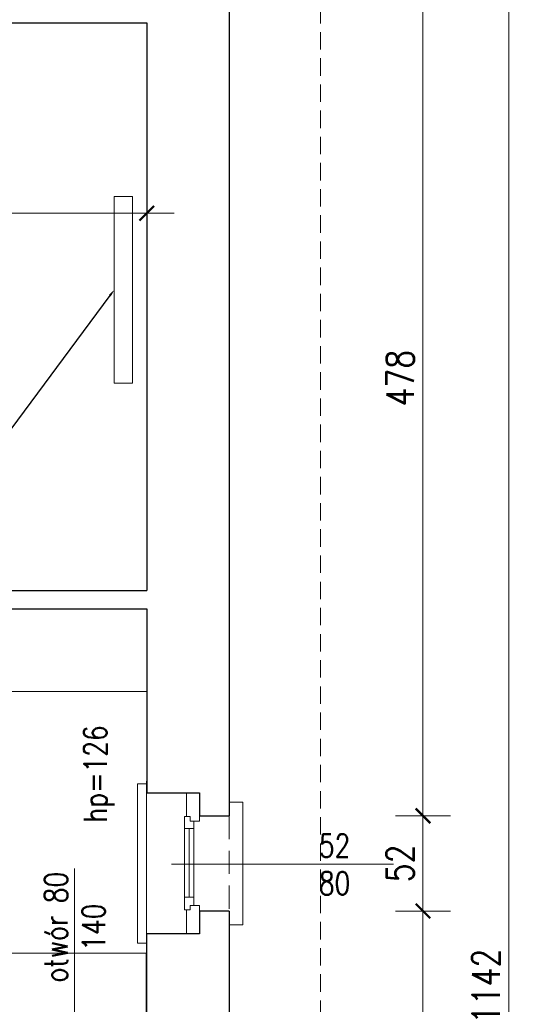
# Model space of a CAD drawing. Header units: millimetres. Extents: x 284606 to 569416, y -192995 to -95103.
# Tile 32 of 178: x 288776 to 289058, y -103504 to -102967. Entities that reach past the tile are written whole.
import ezdxf
from ezdxf import colors
from ezdxf.entities.mleader import LeaderData, LeaderLine
from ezdxf.enums import TextEntityAlignment as Align
from ezdxf.math import Vec2, Vec3

# ---------------------------------------------------------------- set-up
doc = ezdxf.new("R2010")
doc.units = ezdxf.units.MM
doc.linetypes.add('HIDDEN', pattern=[9.525, 6.35, -3.175])
doc.layers.get('0').update_dxf_attribs({"lineweight": 0})
for name, color, linetype, lineweight in [('!STR_Elewacje 0.15', 10, 'Continuous', 15), ('!STR_Konstrukcja 0.20', 200, 'Continuous', 20), ('!STR_Konstrukcja 0.30', 64, 'Continuous', 30), ('!STR_Opisy 0.09', 8, 'Continuous', 9), ('!STR_Przerywana 0.09', 8, 'HIDDEN', 9), ('!STR_Stolarka okienna', 72, 'Continuous', 15), ('!STR_Wymiarowanie', 254, 'Continuous', 9)]:
    doc.layers.add(name, color=color, linetype=linetype, lineweight=lineweight)
doc.layers.add('!STR_Obrysy pomieszczeń', color=215, linetype='Continuous', lineweight=9, plot=False)
doc.layers.add('EKO Wyposażenie', color=7, linetype='Continuous', lineweight=5, true_color=0x919191)
doc.styles.add('EKO 1-10', font='romans.shx', dxfattribs={"width": 0.8, "height": 15})
doc.styles.add('EKO 1-5', font='romans.shx', dxfattribs={"width": 0.8, "height": 10})
doc.styles.get("Standard").update_dxf_attribs({"font": 'calibri.ttf'})
doc.dimstyles.new('EKO wymiar 1-10', dxfattribs={"dimtxt": 15, "dimasz": 8, "dimexe": 15, "dimexo": 15, "dimgap": 5, "dimtad": 1, "dimdec": 0, "dimtxsty": 'EKO 1-10', "dimblk": 'ARCHTICK', "dimcen": 10, "dimdle": 15, "dimclrd": 256, "dimclre": 256, "dimclrt": 256, "dimazin": 2, "dimtfac": 1, "dimtdec": 0, "dimtmove": 2, "dimatfit": 3, "dimldrblk": 'ARCHTICK', "dimfxl": 15, "dimfxlon": 1, "dimlwd": -1, "dimlwe": -1, "dimarcsym": 0})

# ---------------------------------------------------------------- blocks, each defined once
blk = doc.blocks.new('_ArchTick')
at = {"color": 0, "linetype": 'ByBlock', "const_width": 0.15}
blk.add_lwpolyline([(-0.5, -0.5), (0.5, 0.5)], dxfattribs=at)
blk = doc.blocks.new('*D188')
at = {"layer": '!STR_Wymiarowanie', "ltscale": 1.5, "transparency": 16777216}
for p, q in [((288515.38, -103057.16), (288515.38, -103087.16)), ((288845.38, -103057.16), (288845.38, -103087.16)), ((288500.38, -103072.16), (288860.38, -103072.16))]:
    blk.add_line(p, q, dxfattribs=at)
at = {"layer": 'Defpoints', "color": 0, "ltscale": 1.5, "transparency": 16777216}
for p in [(288515.38, -102968.19), (288845.38, -102968.25), (288845.38, -103072.16)]:
    blk.add_point(p, dxfattribs=at)
at = {"layer": '!STR_Wymiarowanie', "ltscale": 1.5, "transparency": 16777216, "xscale": 8, "yscale": 8, "zscale": 8, "rotation": 180}
blk.add_blockref('_ArchTick', (288515.38, -103072.16), dxfattribs=at)
at = {"layer": '!STR_Wymiarowanie', "ltscale": 1.5, "transparency": 16777216, "xscale": 8, "yscale": 8, "zscale": 8}
blk.add_blockref('_ArchTick', (288845.38, -103072.16), dxfattribs=at)
at = {"layer": '!STR_Wymiarowanie', "ltscale": 1.5, "transparency": 16777216, "insert": (288680.38, -103059.66), "char_height": 15, "attachment_point": 5, "style": 'EKO 1-10'}
blk.add_mtext('330', dxfattribs=at)
blk = doc.blocks.new('*D189')
at = {"layer": '!STR_Wymiarowanie', "ltscale": 1.5, "transparency": 16777216}
for p, q in [((288758.76, -102953.19), (288758.76, -103293.19)), ((288773.76, -102968.19), (288743.76, -102968.19)), ((288773.76, -103278.19), (288743.76, -103278.19))]:
    blk.add_line(p, q, dxfattribs=at)
at = {"layer": 'Defpoints', "color": 0, "ltscale": 1.5, "transparency": 16777216}
for p in [(288845.38, -102968.19), (288758.76, -103278.19), (288845.32, -103278.19)]:
    blk.add_point(p, dxfattribs=at)
at = {"layer": '!STR_Wymiarowanie', "ltscale": 1.5, "transparency": 16777216, "xscale": 8, "yscale": 8, "zscale": 8}
for p, rotation in [((288758.76, -102968.19), 90), ((288758.76, -103278.19), 270)]:
    blk.add_blockref('_ArchTick', p, dxfattribs=dict(at, rotation=rotation))
at = {"layer": '!STR_Wymiarowanie', "ltscale": 1.5, "transparency": 16777216, "insert": (288746.26, -103123.19), "char_height": 15, "attachment_point": 5, "rotation": 90, "style": 'EKO 1-10'}
blk.add_mtext('310', dxfattribs=at)
blk = doc.blocks.new('*D190')
at = {"layer": '!STR_Wymiarowanie', "ltscale": 1.5, "transparency": 16777216}
for p, q in [((288758.76, -103273.19), (288758.76, -103491.19)), ((288773.76, -103288.19), (288743.76, -103288.19)), ((288773.76, -103476.19), (288743.76, -103476.19))]:
    blk.add_line(p, q, dxfattribs=at)
at = {"layer": 'Defpoints', "color": 0, "ltscale": 1.5, "transparency": 16777216}
for p in [(288845.38, -103288.19), (288758.76, -103476.19), (288845.38, -103476.19)]:
    blk.add_point(p, dxfattribs=at)
at = {"layer": '!STR_Wymiarowanie', "ltscale": 1.5, "transparency": 16777216, "xscale": 8, "yscale": 8, "zscale": 8}
for p, rotation in [((288758.76, -103288.19), 90), ((288758.76, -103476.19), 270)]:
    blk.add_blockref('_ArchTick', p, dxfattribs=dict(at, rotation=rotation))
at = {"layer": '!STR_Wymiarowanie', "ltscale": 1.5, "transparency": 16777216, "insert": (288746.26, -103382.19), "char_height": 15, "attachment_point": 5, "rotation": 90, "style": 'EKO 1-10'}
blk.add_mtext('188', dxfattribs=at)
blk = doc.blocks.new('*U120')
at = {"layer": '!STR_Opisy 0.09', "linetype": 'Continuous'}
blk.add_line((0, 32.11), (0, -89.22), dxfattribs=at)
at = {"layer": '!STR_Opisy 0.09', "ltscale": 0.7, "style": 'EKO 1-5', "width": 0.8}
blk.add_attdef('WYS', text='', height=12.5, rotation=270, dxfattribs=at).set_placement((-10.53, 0), align=Align.MIDDLE_CENTER)
at = {"layer": '!STR_Opisy 0.09', "linetype": 'Continuous', "style": 'EKO 1-5', "width": 0.8}
blk.add_attdef('SZER', text='', height=12.5, rotation=270, dxfattribs=at).set_placement((0, 0), align=Align.BOTTOM_CENTER)
blk.add_attdef('HP=', (50.53, -134.58), '', height=12.5, rotation=180, dxfattribs=at)
blk = doc.blocks.new('*U456')
at = {"layer": '!STR_Konstrukcja 0.20', "linetype": 'Continuous', "lineweight": 15}
for points in [[(8.12, 45.9), (0.62, 45.9), (0.62, 53.4), (67.62, 53.4), (67.62, 45.9), (60.12, 45.9)], [(-4.38, 0.81), (-9.38, 0.81), (-9.38, -4.19), (77.62, -4.19), (77.62, 0.81), (72.62, 0.81)]]:
    blk.add_lwpolyline(points, dxfattribs=at)
at = {"layer": '!STR_Konstrukcja 0.30', "ltscale": 2}
for points in [[(-4.38, 0.81), (-4.38, 29.68), (8.12, 29.68), (8.12, 45.9)], [(60.12, 45.9), (60.12, 29.68), (72.62, 29.68), (72.62, 0.81)]]:
    blk.add_lwpolyline(points, dxfattribs=at)
at = {"layer": '!STR_Przerywana 0.09', "ltscale": 2}
for points in [[(8.12, 45.9), (60.12, 45.9)], [(-4.38, 0.81), (72.62, 0.81)]]:
    blk.add_lwpolyline(points, dxfattribs=at)
at = {"layer": '!STR_Stolarka okienna', "ltscale": 0.3}
for points in [[(-4.38, 22.64), (-4.38, 29.68), (11.02, 29.68), (11.02, 24.55), (8.52, 24.55), (8.52, 22.64), (-4.38, 22.64)], [(72.62, 22.64), (72.62, 29.68), (57.05, 29.68), (57.05, 24.55), (59.55, 24.55), (59.55, 22.64), (72.62, 22.64)], [(59.55, 21.56), (59.55, 24.55), (57.05, 24.55), (57.05, 26.7), (11.02, 26.7), (11.02, 24.55), (8.52, 24.55), (8.52, 21.56), (59.55, 21.56)], [(15.12, 26.7), (15.12, 21.56)], [(52.62, 24.13), (15.12, 24.13)], [(52.62, 21.56), (52.62, 26.7)]]:
    blk.add_lwpolyline(points, dxfattribs=at)
blk = doc.blocks.new('*U183')
at = {"layer": '!STR_Opisy 0.09', "linetype": 'Continuous'}
blk.add_line((0, 32.11), (0, -89.22), dxfattribs=at)
at = {"layer": '!STR_Opisy 0.09', "ltscale": 0.7, "style": 'EKO 1-5', "width": 0.8}
blk.add_attdef('WYS', text='', height=12.5, rotation=270, dxfattribs=at).set_placement((-10.53, 0), align=Align.MIDDLE_CENTER)
at = {"layer": '!STR_Opisy 0.09', "linetype": 'Continuous', "style": 'EKO 1-5', "width": 0.8}
blk.add_attdef('SZER', text='', height=12.5, rotation=270, dxfattribs=at).set_placement((0, 0), align=Align.BOTTOM_CENTER)
blk.add_attdef('HP=', (22.54, -124.5), '', height=12.5, rotation=180, dxfattribs=at)
blk = doc.blocks.new('*D454')
at = {"layer": '!STR_Wymiarowanie', "ltscale": 1.5, "transparency": 16777216}
for p, q in [((286985.04, -102724.98), (286985.04, -102694.98)), ((288890.38, -102724.98), (288890.38, -102694.98)), ((286970.04, -102709.98), (288905.38, -102709.98))]:
    blk.add_line(p, q, dxfattribs=at)
at = {"layer": 'Defpoints', "color": 0, "ltscale": 1.5, "transparency": 16777216}
for p in [(288890.38, -102709.98), (288890.38, -102923.28), (286985.04, -103007.19)]:
    blk.add_point(p, dxfattribs=at)
at = {"layer": '!STR_Wymiarowanie', "ltscale": 1.5, "transparency": 16777216, "xscale": 8, "yscale": 8, "zscale": 8, "rotation": 180}
blk.add_blockref('_ArchTick', (286985.04, -102709.98), dxfattribs=at)
at = {"layer": '!STR_Wymiarowanie', "ltscale": 1.5, "transparency": 16777216, "xscale": 8, "yscale": 8, "zscale": 8}
blk.add_blockref('_ArchTick', (288890.38, -102709.98), dxfattribs=at)
at = {"layer": '!STR_Wymiarowanie', "ltscale": 1.5, "transparency": 16777216, "insert": (287937.71, -102697.48), "char_height": 15, "attachment_point": 5, "style": 'EKO 1-10'}
blk.add_mtext('1905', dxfattribs=at)
blk = doc.blocks.new('*D455')
at = {"layer": '!STR_Wymiarowanie', "ltscale": 1.5, "transparency": 16777216}
for p, q in [((288996.32, -102908.28), (288996.32, -103416.14)), ((288981.32, -102923.28), (289011.32, -102923.28)), ((288981.32, -103401.14), (289011.32, -103401.14))]:
    blk.add_line(p, q, dxfattribs=at)
at = {"layer": 'Defpoints', "color": 0, "ltscale": 1.5, "transparency": 16777216}
for p in [(288890.38, -102923.28), (288890.38, -103401.14), (288996.32, -103401.14)]:
    blk.add_point(p, dxfattribs=at)
at = {"layer": '!STR_Wymiarowanie', "ltscale": 1.5, "transparency": 16777216, "xscale": 8, "yscale": 8, "zscale": 8}
for p, rotation in [((288996.32, -102923.28), 90), ((288996.32, -103401.14), 270)]:
    blk.add_blockref('_ArchTick', p, dxfattribs=dict(at, rotation=rotation))
at = {"layer": '!STR_Wymiarowanie', "ltscale": 1.5, "transparency": 16777216, "insert": (288983.82, -103162.21), "char_height": 15, "attachment_point": 5, "rotation": 90, "style": 'EKO 1-10'}
blk.add_mtext('478', dxfattribs=at)
blk = doc.blocks.new('*D457')
at = {"layer": '!STR_Wymiarowanie', "ltscale": 1.5, "transparency": 16777216}
for p, q in [((288996.32, -103386.14), (288996.32, -103468.14)), ((288981.32, -103401.14), (289011.32, -103401.14)), ((288981.32, -103453.14), (289011.32, -103453.14))]:
    blk.add_line(p, q, dxfattribs=at)
at = {"layer": 'Defpoints', "color": 0, "ltscale": 1.5, "transparency": 16777216}
for p in [(288890.38, -103401.14), (288882.27, -103453.14), (288996.32, -103453.14)]:
    blk.add_point(p, dxfattribs=at)
at = {"layer": '!STR_Wymiarowanie', "ltscale": 1.5, "transparency": 16777216, "xscale": 8, "yscale": 8, "zscale": 8}
for p, rotation in [((288996.32, -103401.14), 90), ((288996.32, -103453.14), 270)]:
    blk.add_blockref('_ArchTick', p, dxfattribs=dict(at, rotation=rotation))
at = {"layer": '!STR_Wymiarowanie', "ltscale": 1.5, "transparency": 16777216, "insert": (288983.82, -103427.14), "char_height": 15, "attachment_point": 5, "rotation": 90, "style": 'EKO 1-10'}
blk.add_mtext('52', dxfattribs=at)
blk = doc.blocks.new('*D458')
at = {"layer": '!STR_Wymiarowanie', "ltscale": 1.5, "transparency": 16777216}
for p, q in [((288996.32, -103438.14), (288996.32, -104080.19)), ((288981.32, -103453.14), (289011.32, -103453.14)), ((288981.32, -104065.19), (289011.32, -104065.19))]:
    blk.add_line(p, q, dxfattribs=at)
at = {"layer": 'Defpoints', "color": 0, "ltscale": 1.5, "transparency": 16777216}
for p in [(288882.27, -103453.14), (288890.38, -104065.19), (288996.32, -104065.19)]:
    blk.add_point(p, dxfattribs=at)
at = {"layer": '!STR_Wymiarowanie', "ltscale": 1.5, "transparency": 16777216, "xscale": 8, "yscale": 8, "zscale": 8}
for p, rotation in [((288996.32, -103453.14), 90), ((288996.32, -104065.19), 270)]:
    blk.add_blockref('_ArchTick', p, dxfattribs=dict(at, rotation=rotation))
at = {"layer": '!STR_Wymiarowanie', "ltscale": 1.5, "transparency": 16777216, "insert": (288983.82, -103759.16), "char_height": 15, "attachment_point": 5, "rotation": 90, "style": 'EKO 1-10'}
blk.add_mtext('612', dxfattribs=at)
blk = doc.blocks.new('*D459')
at = {"layer": '!STR_Wymiarowanie', "ltscale": 1.5, "transparency": 16777216}
for p, q in [((289043.25, -102908.28), (289043.25, -104080.19)), ((289028.25, -102923.28), (289058.25, -102923.28)), ((289028.25, -104065.19), (289058.25, -104065.19))]:
    blk.add_line(p, q, dxfattribs=at)
at = {"layer": 'Defpoints', "color": 0, "ltscale": 1.5, "transparency": 16777216}
for p in [(288890.59, -102923.28), (288890.59, -104065.19), (289043.25, -104065.19)]:
    blk.add_point(p, dxfattribs=at)
at = {"layer": '!STR_Wymiarowanie', "ltscale": 1.5, "transparency": 16777216, "xscale": 8, "yscale": 8, "zscale": 8}
for p, rotation in [((289043.25, -102923.28), 90), ((289043.25, -104065.19), 270)]:
    blk.add_blockref('_ArchTick', p, dxfattribs=dict(at, rotation=rotation))
at = {"layer": '!STR_Wymiarowanie', "ltscale": 1.5, "transparency": 16777216, "insert": (289030.75, -103494.23), "char_height": 15, "attachment_point": 5, "rotation": 90, "style": 'EKO 1-10'}
blk.add_mtext('1142', dxfattribs=at)

msp = doc.modelspace()

# ---------------------------------------------------------------- linework, layer by layer
at = {"layer": '!STR_Elewacje 0.15', "ltscale": 1.5}
msp.add_lwpolyline([(288837.63, -103063.02), (288837.63, -103164.96), (288827.63, -103164.96), (288827.63, -103063.02)], close=True, dxfattribs=at)
at = {"layer": '!STR_Konstrukcja 0.30', "ltscale": 1.5}
for points in [[(288735.71, -102923.25), (288890.38, -102923.28), (288890.38, -103401.14)], [(288748.21, -102968.19), (288845.38, -102968.19), (288845.38, -103278.19), (288845.32, -103278.19)], [(288515.38, -103309.19), (288600.38, -103309.19), (288600.38, -103278.19), (288845.38, -103278.19)], [(288515.38, -103319.19), (288610.38, -103319.19), (288610.38, -103288.19), (288845.38, -103288.19)], [(288845.31, -103288.19), (288845.38, -103288.19), (288845.38, -103388.64)], [(288890.38, -103453.14), (288890.38, -103715.84)], [(288845.28, -103465.64), (288845.28, -103520.19), (288845.29, -103476.19)]]:
    msp.add_lwpolyline(points, dxfattribs=at)
at = {"layer": '!STR_Obrysy pomieszczeń', "ltscale": 0.3}
for points in [[(288515.38, -103309.19), (288600.38, -103309.19), (288600.38, -103278.19), (288845.38, -103278.19), (288845.38, -102968.19), (288515.38, -102968.19)], [(288515.38, -103319.19), (288610.38, -103319.19), (288610.38, -103288.19), (288845.38, -103288.19), (288845.29, -103476.21), (288515.38, -103476.19)]]:
    msp.add_lwpolyline(points, close=True, dxfattribs=at)
at = {"layer": '!STR_Przerywana 0.09', "ltscale": 1.5}
msp.add_lwpolyline([(286935.04, -102957.19), (287459.6, -102957.19), (287459.6, -102860.19), (288462.04, -102860.19), (288462.04, -102873.2), (288940.38, -102873.29), (288940.38, -104115.19), (288515.18, -104115.19), (288515.18, -104134.19), (287838.05, -104134.19), (287838.05, -104121.19), (287372.79, -104121.19), (287372.79, -104115.19), (286948.04, -104115.19), (286948.04, -103568.85), (286935.04, -103568.85)], close=True, dxfattribs=at)
at = {"layer": '!STR_Wymiarowanie', "ltscale": 1.5}
msp.add_line((288765.38, -103476.19), (288845.29, -103476.21), dxfattribs=at)
at = {"layer": 'EKO Wyposażenie'}
msp.add_line((288680.38, -103333.19), (288845.31, -103333.22), dxfattribs=at)

# ---------------------------------------------------------------- block references
at = {"layer": '!STR_Konstrukcja 0.30', "ltscale": 1.5}
ref = msp.add_blockref('*U183', (288948.03, -103427.47), dxfattribs=dict(at, xscale=-1, rotation=270))
ref.add_attrib('SZER', '52', dxfattribs={"layer": '!STR_Opisy 0.09', "linetype": 'Continuous', "height": 12.5, "style": 'EKO 1-5', "width": 0.8}).set_placement((288948.03, -103427.47), align=Align.BOTTOM_CENTER)
ref.add_attrib('WYS', '80', dxfattribs={"layer": '!STR_Opisy 0.09', "ltscale": 0.7, "height": 12.5, "style": 'EKO 1-5', "width": 0.8}).set_placement((288948.03, -103438), align=Align.MIDDLE_CENTER)
ref.add_attrib('HP=', 'hp=126', (288823.53, -103404.92), dxfattribs={"layer": '!STR_Opisy 0.09', "linetype": 'Continuous', "height": 12.5, "rotation": 90, "style": 'EKO 1-5', "width": 0.8})
at = {"layer": '!STR_Konstrukcja 0.30', "ltscale": 1.5, "rotation": 270}
msp.add_blockref('*U456', (288844.48, -103393.02), dxfattribs=at)
at = {"layer": '!STR_Konstrukcja 0.30', "ltscale": 1.5}
ref = msp.add_blockref('*U120', (288805.82, -103461.97), dxfattribs=dict(at, xscale=-1))
ref.add_attrib('SZER', 'otwór 80', dxfattribs={"layer": '!STR_Opisy 0.09', "linetype": 'Continuous', "height": 12.5, "rotation": 90, "style": 'EKO 1-5', "width": 0.8}).set_placement((288805.82, -103461.97), align=Align.BOTTOM_CENTER)
ref.add_attrib('WYS', '140', dxfattribs={"layer": '!STR_Opisy 0.09', "ltscale": 0.7, "height": 12.5, "rotation": 90, "style": 'EKO 1-5', "width": 0.8}).set_placement((288816.35, -103461.97), align=Align.MIDDLE_CENTER)

# ---------------------------------------------------------------- dimensions: what is measured, and where the dimension line sits
at = {"layer": '!STR_Wymiarowanie', "ltscale": 1.5}
for base, p1, p2, picture, middle in [((288890.38, -102709.98), (286985.04, -103007.19), (288890.38, -102923.28), '*D454', (287937.71, -102697.48)), ((288845.38, -103072.16), (288515.38, -102968.19), (288845.38, -102968.25), '*D188', (288680.38, -103059.66))]:
    dim = msp.add_linear_dim(base=base, p1=p1, p2=p2, dimstyle='EKO wymiar 1-10', dxfattribs=at)
    dim.commit()
    dim.dimension.update_dxf_attribs({"geometry": picture, "text_midpoint": middle})
for base, p1, p2, picture, middle in [((288996.32, -103401.14), (288890.38, -102923.28), (288890.38, -103401.14), '*D455', (288983.82, -103162.21)), ((289043.25, -104065.19), (288890.59, -102923.28), (288890.59, -104065.19), '*D459', (289030.75, -103494.23)), ((288758.76, -103278.19), (288845.38, -102968.19), (288845.32, -103278.19), '*D189', (288746.26, -103123.19)), ((288758.76, -103476.19), (288845.38, -103288.19), (288845.38, -103476.19), '*D190', (288746.26, -103382.19)), ((288996.32, -103453.14), (288890.38, -103401.14), (288882.27, -103453.14), '*D457', (288983.82, -103427.14)), ((288996.32, -104065.19), (288882.27, -103453.14), (288890.38, -104065.19), '*D458', (288983.82, -103759.16))]:
    dim = msp.add_linear_dim(base=base, p1=p1, p2=p2, angle=90, dimstyle='EKO wymiar 1-10', dxfattribs=at)
    dim.commit()
    dim.dimension.update_dxf_attribs({"geometry": picture, "text_midpoint": middle})

# ---------------------------------------------------------------- leaders
ml = msp.add_multileader_mtext('Standard', dxfattribs=at)
ml.set_content('podczerwień', color=256)
ml.set_leader_properties()
ml.build(insert=Vec2(0, 0))
ml.multileader.update_dxf_attribs({"text_right_attachment_type": 6, "dogleg_length": 0.36})
ctx = ml.context
ctx.base_point, ctx.char_height, ctx.plane_origin = Vec3(288653.97, -103205.18), 12, Vec3(299156.16, -87829.13)
ctx.right_attachment, ctx.text_align_type = 6, 2
notes = []
notes.append((ctx, [(1, (1, 1, 0), (288754.04, -103212.86), (-1, 0), 0.36, [(0, [(288827.63, -103113.99)], 0, [])])]))
ctx.mtext.insert, ctx.mtext.alignment, ctx.mtext.flow_direction = Vec3(288751.68, -103197.5), 3, 5
for ctx, leaders in notes:
    for number, flags, end, landing, length, lines in leaders:
        leader = LeaderData()
        leader.index, (leader.has_last_leader_line, leader.has_dogleg_vector, leader.attachment_direction) = number, flags
        leader.last_leader_point, leader.dogleg_vector, leader.dogleg_length = Vec3(end), Vec3(landing), length
        for number, points, colour, breaks in lines:
            line = LeaderLine()
            line.index, line.vertices, line.color, line.breaks = number, Vec3.list(points), colors.encode_raw_color(colour), breaks
            leader.lines.append(line)
        ctx.leaders.append(leader)

doc.saveas('drawing.dxf')
